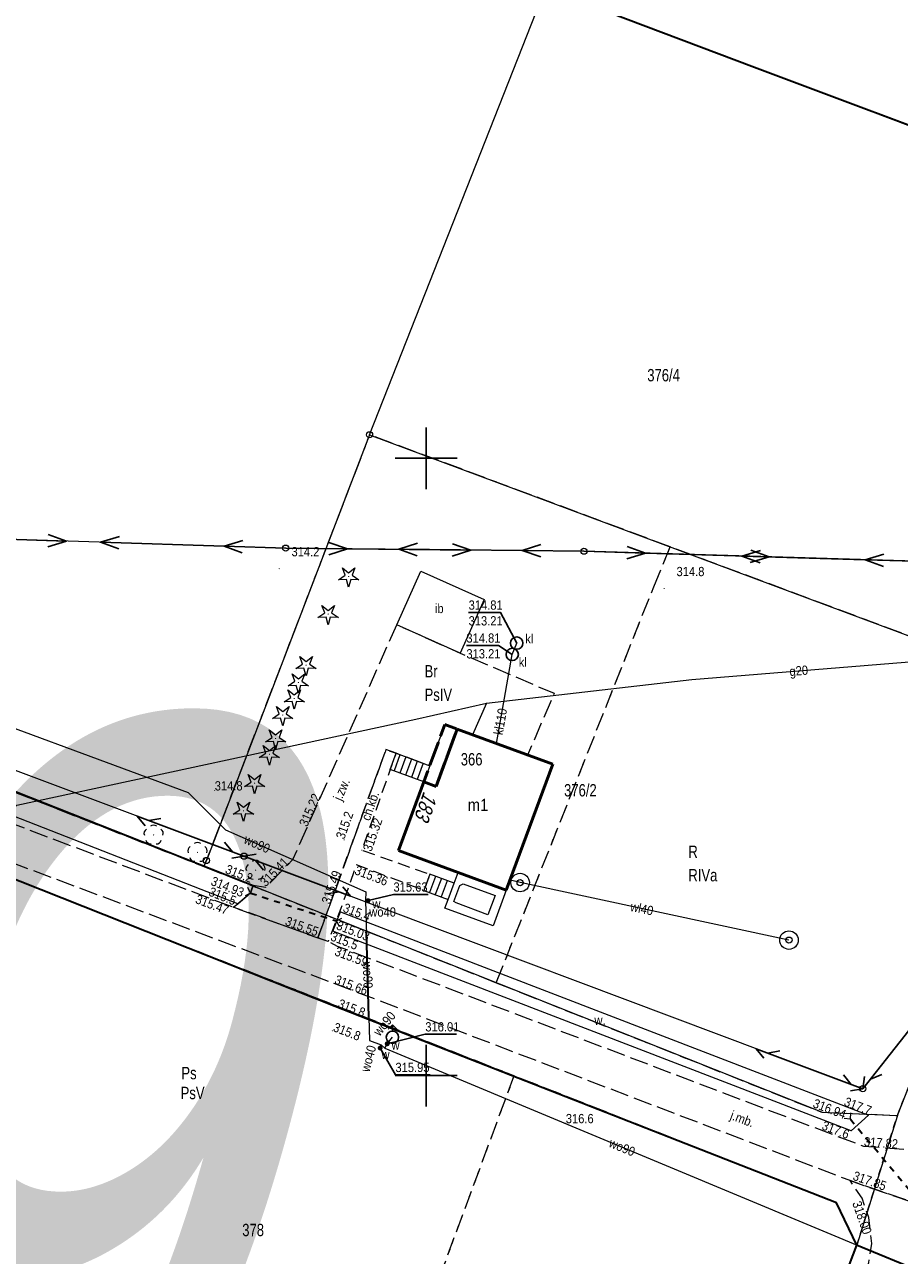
# Model space of a CAD drawing. Header units: metres. Extents: x 7523615 to 7533948, y 5492686 to 5502120.
# Tile 198 of 256: x 7531417 to 7531488, y 5496935 to 5497035. Entities that reach past the tile are written whole.
import ezdxf
from ezdxf.enums import TextEntityAlignment as Align

# ---------------------------------------------------------------- set-up
doc = ezdxf.new("R2010")
doc.units = ezdxf.units.M
for name, pattern in [('1.0_0.5', [1.5, 1, -0.5]), ('1.5_0.5', [2, 1.5, -0.5]), ('2.0_0.5', [2.5, 2, -0.5]), ('219-500', [0]), ('egkk-500', [2, 1.5, -0.5]), ('egug-500', [1, 0.5, -0.5]), ('otkz_500', [1, 0.5, -0.5]), ('suep_nn_500', [0]), ('sutp_500', [0])]:
    doc.linetypes.add(name, pattern=pattern)
doc.layers.get('0').update_dxf_attribs({"color": 2, "lineweight": 5})
doc.styles.get("Standard").update_dxf_attribs({"font": 'Working1250', "width": 0.75})
doc.linetypes.add('902-500', pattern='A,3.75,0,[1,ksztalty.shx,S=0.5,R=0,X=0,Y=0],3.75', length=7.5)

# ---------------------------------------------------------------- blocks, each defined once
blk = doc.blocks.new('202')
at = {"color": 0, "linetype": 'Continuous', "lineweight": 0}
blk.add_circle((0, 0), 0.25, dxfattribs=at)
blk = doc.blocks.new('203')
at = {"linetype": 'Continuous', "lineweight": 0}
h = blk.add_hatch(color=0, dxfattribs=at)
edge = h.paths.add_edge_path()
edge.add_arc((0, 0), 0.045, 0, 360)
blk = doc.blocks.new('PW01')
at = {"linetype": 'Continuous', "lineweight": 13}
h = blk.add_hatch(color=0, dxfattribs=at)
edge = h.paths.add_edge_path()
edge.add_arc((0, 0), 0.045, 0, 360)
blk = doc.blocks.new('US15')
at = {"color": 0, "linetype": 'Continuous', "lineweight": 13}
blk.add_circle((0, 0), 0.25, dxfattribs=at)
blk = doc.blocks.new('OP011')
at = {"linetype": 'Continuous', "lineweight": 13}
h = blk.add_hatch(color=0, dxfattribs=at)
edge = h.paths.add_edge_path()
edge.add_arc((0, 0), 0.05, 0, 360)
at = {"color": 0, "linetype": 'Continuous', "lineweight": 13}
for p, q in [((-0.828, -0.268), (-0.283, 0.093)), ((-0.283, 0.093), (-0.512, 0.706)), ((-0.512, 0.706), (0, 0.299)), ((0, 0.299), (0.512, 0.706)), ((0.512, 0.706), (0.283, 0.093)), ((0.283, 0.093), (0.828, -0.268)), ((-0.175, -0.24), (-0.828, -0.268)), ((0, -0.87), (-0.175, -0.24)), ((0.175, -0.24), (0, -0.87)), ((0.828, -0.268), (0.175, -0.24))]:
    blk.add_line(p, q, dxfattribs=at)
blk = doc.blocks.new('OP021')
at = {"linetype": 'Continuous', "lineweight": 13}
h = blk.add_hatch(color=0, dxfattribs=at)
edge = h.paths.add_edge_path()
edge.add_arc((0, 0), 0.05, 0, 360)
at = {"color": 0, "linetype": 'Continuous', "lineweight": 13}
for centre, start, end in [((-0.38, 0.124), 121.308, 202.548), ((0, 0.4), 49.272, 130.728), ((0.38, 0.124), 337.452, 58.692), ((-0.235, -0.324), 193.221, 274.871), ((0.235, -0.324), 265.129, 346.779)]:
    blk.add_arc(centre, 0.4, start, end, dxfattribs=at)
blk = doc.blocks.new('SUKM')
at = {"color": 0, "linetype": 'Continuous'}
blk.add_circle((0, 0), 0.5, dxfattribs=at)
blk = doc.blocks.new('US13')
at = {"color": 0, "linetype": 'Continuous', "lineweight": 13}
for radius in [0.75, 0.25]:
    blk.add_circle((0, 0), radius, dxfattribs=at)
blk = doc.blocks.new('SUWH')
at = {"color": 0, "linetype": 'Continuous'}
for p in [(-0.354, 0.646), (0, 0.5), (0.354, 0.646)]:
    blk.add_line(p, (0, 1), dxfattribs=at)
blk.add_circle((0, 0), 0.5, dxfattribs=at)
blk = doc.blocks.new('US25')
at = {"linetype": 'Continuous', "lineweight": 0}
h = blk.add_hatch(color=0, dxfattribs=at)
edge = h.paths.add_edge_path()
edge.add_arc((0, 0), 0.2, 0, 360)
blk = doc.blocks.new('SUEP1')
at = {"color": 0, "linetype": 'Continuous'}
for p, q in [((0, 0), (5, 0)), ((5, 0), (3.5, 0.5)), ((5, 0), (3.5, -0.5)), ((5, 0), (15, 0)), ((15, 0), (13.5, 0.5)), ((15, 0), (13.5, -0.5))]:
    blk.add_line(p, q, dxfattribs=at)
blk = doc.blocks.new('SUTP')
at = {"color": 0, "linetype": 'Continuous'}
for p, q in [((0, 0), (0.866, 0.5)), ((0, 0), (9.232, 0)), ((1.866, -0.5), (1, 0)), ((7.366, -0.5), (8.232, 0)), ((9.232, 0), (8.366, 0.5))]:
    blk.add_line(p, q, dxfattribs=at)
blk = doc.blocks.new('IB05')
at = {"color": 0, "linetype": 'Continuous', "lineweight": 13}
for q in [(0.354, 0.354), (0.354, -0.354)]:
    blk.add_line((0, 0), q, dxfattribs=at)
blk = doc.blocks.new('RAMKA500K')
at = {"color": 0}
for p, q in [((247.5, 250), (252.5, 250)), ((250, 247.5), (250, 250)), ((250, 197.5), (250, 202.5)), ((247.5, 200), (252.5, 200)), ((250, 0), (250, 2.5)), ((247.5, 0), (252.5, 0))]:
    blk.add_line(p, q, dxfattribs=at)

msp = doc.modelspace()

# ---------------------------------------------------------------- linework, layer by layer
at = {"layer": '217-kontur klasyfikacyjny', "color": 7, "linetype": 'egkk-500', "lineweight": 18, "flags": 128}
for points in [[(7531445.41, 5497001.9), (7531432, 5496966.93)], [(7531469.77, 5496992.82), (7531445.41, 5497001.9)], [(7531468.43, 5496989.58), (7531469.77, 5496992.82)], [(7531501.64, 5496980.94), (7531469.77, 5496992.82)], [(7531455.68, 5496957.52), (7531468.43, 5496989.58)], [(7531377.28, 5496988.4), (7531432, 5496966.93)], [(7531488.17, 5496946.77), (7531501.64, 5496980.94)], [(7531432, 5496966.93), (7531455.68, 5496957.52)], [(7531457.11, 5496949.98), (7531415.39, 5496966.38)], [(7531455.68, 5496957.52), (7531482.05, 5496947.03)], [(7531457.11, 5496949.98), (7531445.38, 5496918.27)], [(7531483.24, 5496939.7), (7531457.11, 5496949.98)], [(7531482.05, 5496947.03), (7531488.17, 5496946.77)], [(7531484.89, 5496936.26), (7531483.24, 5496939.7)], [(7531474.11, 5496907.87), (7531484.89, 5496936.26)]]:
    msp.add_lwpolyline(points, dxfattribs=at)
at = {"layer": '218-kontur użytku gruntowego', "color": 7, "linetype": 'egug-500', "lineweight": 18, "flags": 128}
for points in [[(7531445.41, 5497001.9), (7531432, 5496966.93)], [(7531469.77, 5496992.82), (7531445.41, 5497001.9)], [(7531468.43, 5496989.58), (7531469.77, 5496992.82)], [(7531501.64, 5496980.94), (7531469.77, 5496992.82)], [(7531455.68, 5496957.52), (7531468.43, 5496989.58)], [(7531432, 5496966.93), (7531377.28, 5496988.4)], [(7531488.17, 5496946.77), (7531501.64, 5496980.94)], [(7531432, 5496966.93), (7531455.68, 5496957.52)], [(7531457.11, 5496949.98), (7531415.39, 5496966.38)], [(7531455.68, 5496957.52), (7531482.05, 5496947.03)], [(7531457.11, 5496949.98), (7531445.38, 5496918.27)], [(7531483.24, 5496939.7), (7531457.11, 5496949.98)], [(7531482.05, 5496947.03), (7531488.17, 5496946.77)], [(7531484.89, 5496936.26), (7531488.17, 5496946.77)], [(7531484.89, 5496936.26), (7531483.24, 5496939.7)], [(7531474.11, 5496907.87), (7531484.89, 5496936.26)]]:
    msp.add_lwpolyline(points, dxfattribs=at)
at = {"layer": '219-działka ewidencyjna', "color": 3, "linetype": '219-500', "lineweight": 18, "flags": 128}
for points in [[(7531445.41, 5497001.9), (7531459.67, 5497038.07)], [(7531459.67, 5497038.07), (7531515.5, 5497016.98)], [(7531445.41, 5497001.9), (7531432.2, 5496967.42)], [(7531445.41, 5497001.9), (7531501.64, 5496980.94)], [(7531432, 5496966.93), (7531371.92, 5496990.51)], [(7531488.17, 5496946.77), (7531501.64, 5496980.94)], [(7531432, 5496966.93), (7531432.2, 5496967.42)], [(7531482.05, 5496947.03), (7531432, 5496966.93)], [(7531415.39, 5496966.38), (7531483.24, 5496939.7)], [(7531482.05, 5496947.03), (7531488.17, 5496946.77)], [(7531488.17, 5496946.77), (7531484.89, 5496936.26)], [(7531483.24, 5496939.7), (7531484.89, 5496936.26)], [(7531474.11, 5496907.87), (7531484.89, 5496936.26)]]:
    msp.add_lwpolyline(points, dxfattribs=at)
at = {"layer": '312-budynek ewidencyjny', "color": 7, "linetype": 'CONTINUOUS', "lineweight": 50, "flags": 128}
for points in [[(7531450.8, 5496973.42), (7531452.51, 5496978.07)], [(7531452.51, 5496978.07), (7531460.25, 5496975.21)], [(7531460.25, 5496975.21), (7531456.49, 5496965.01)], [(7531447.76, 5496968.23), (7531449.81, 5496973.78)], [(7531449.81, 5496973.78), (7531450.8, 5496973.42)], [(7531452.58, 5496966.45), (7531447.76, 5496968.23)], [(7531456.49, 5496965.01), (7531452.58, 5496966.45)]]:
    msp.add_lwpolyline(points, dxfattribs=at)
at = {"layer": '352-schody', "color": 7, "linetype": 'CONTINUOUS', "lineweight": 18, "flags": 128}
for points in [[(7531449.81, 5496973.78), (7531447.08, 5496974.79), (7531447.56, 5496976.1), (7531450.29, 5496975.09)], [(7531449.81, 5496973.78), (7531447.08, 5496974.79), (7531447.56, 5496976.1), (7531450.29, 5496975.09)], [(7531452.26, 5496965.58), (7531450.29, 5496966.3), (7531449.81, 5496964.99), (7531451.78, 5496964.27)], [(7531452.26, 5496965.58), (7531450.29, 5496966.3), (7531449.81, 5496964.99), (7531451.78, 5496964.27)]]:
    msp.add_lwpolyline(points, close=True, dxfattribs=at)
for points in [[(7531447.873, 5496975.984), (7531447.393, 5496974.674)], [(7531448.342, 5496975.811), (7531447.862, 5496974.501)], [(7531448.811, 5496975.637), (7531448.331, 5496974.327)], [(7531449.28, 5496975.464), (7531448.799, 5496974.154)], [(7531449.749, 5496975.29), (7531449.268, 5496973.98)], [(7531450.768, 5496966.125), (7531450.266, 5496964.823)], [(7531451.238, 5496965.954), (7531450.736, 5496964.652)], [(7531451.708, 5496965.782), (7531451.205, 5496964.48)]]:
    msp.add_lwpolyline(points, dxfattribs=at)
at = {"layer": 'blok - nawis', "color": 7, "linetype": '2.0_0.5', "lineweight": 50, "flags": 128}
msp.add_lwpolyline([(7531450.8, 5496973.42), (7531449.81, 5496973.78), (7531450.29, 5496975.09), (7531451.52, 5496978.43), (7531452.51, 5496978.07)], close=True, dxfattribs=at)
at = {"layer": 'chodnik', "color": 7, "linetype": '1.0_0.5', "lineweight": 18, "flags": 128}
msp.add_lwpolyline([(7531441.22, 5496961.15), (7531442.2, 5496963.83), (7531446.74, 5496976.4), (7531447.56, 5496976.1), (7531447.08, 5496974.79), (7531444.79, 5496968.26), (7531450.29, 5496966.3), (7531449.81, 5496964.99), (7531444.35, 5496967.07), (7531443.08, 5496963.52), (7531442.06, 5496960.86)], close=True, dxfattribs=at)
at = {"layer": 'inna budowla', "color": 7, "linetype": 'CONTINUOUS', "lineweight": 18, "flags": 128}
msp.add_lwpolyline([(7531452.74, 5496984.22), (7531447.62, 5496986.52), (7531449.57, 5496990.86), (7531454.69, 5496988.56)], close=True, dxfattribs=at)
at = {"layer": 'jezdnia', "color": 7, "linetype": '1.5_0.5', "lineweight": 18, "flags": 128}
for points in [[(7531304.36, 5497014.48), (7531314.53, 5497009.94), (7531330.01, 5497004.34), (7531336.57, 5497001.59), (7531355.29, 5496994.2), (7531370.53, 5496988.17), (7531374.03, 5496986.81), (7531388.52, 5496981.17), (7531412.3, 5496971.99), (7531434.36, 5496963.65), (7531441.22, 5496961.15), (7531442.06, 5496960.86), (7531442.8, 5496960.49), (7531485.44, 5496944.28), (7531488.81, 5496944.03), (7531491.75, 5496942.43), (7531495.49, 5496940.47), (7531494.58, 5496937.9), (7531491.72, 5496938.91), (7531489.4, 5496939.74), (7531484.35, 5496941.49), (7531442.51, 5496957.47), (7531411.58, 5496969.06), (7531387.55, 5496978.28), (7531386.96, 5496978.53), (7531386.36, 5496978.48), (7531385.92, 5496977.59), (7531384.58, 5496978.17), (7531384.61, 5496979.19), (7531384.25, 5496979.59), (7531369.86, 5496985.24), (7531357.1, 5496990.25), (7531335.25, 5496998.89), (7531320.97, 5497005.04), (7531316.19, 5497006.59), (7531313.91, 5497007.04), (7531312.12, 5497006.26), (7531310.86, 5497004.88), (7531310.31, 5497002.44)], [(7531434.36, 5496963.65), (7531434.73, 5496963.91), (7531435.77, 5496964.78), (7531435.99, 5496965.43), (7531437, 5496965.25), (7531439.21, 5496967.51), (7531440.36, 5496970.1), (7531447.62, 5496986.52), (7531452.74, 5496984.22), (7531460.36, 5496980.96), (7531458.22, 5496975.96), (7531452.51, 5496978.07), (7531451.52, 5496978.43), (7531450.29, 5496975.09), (7531447.56, 5496976.1), (7531446.74, 5496976.4), (7531442.2, 5496963.83), (7531441.22, 5496961.15)], [(7531341.96, 5496579.6), (7531344.59, 5496580.12), (7531346.31, 5496581.03), (7531347.83, 5496582.66), (7531349.41, 5496584.93), (7531350.61, 5496587.16), (7531351.65, 5496589.58), (7531353.55, 5496594.28), (7531357.67, 5496605.28), (7531360, 5496611.11), (7531365.31, 5496624.85), (7531368.19, 5496632.12), (7531373.35, 5496645.09), (7531375.76, 5496651.1), (7531381.13, 5496664.87), (7531385.31, 5496675.12), (7531391.32, 5496690.1), (7531396.56, 5496703.03), (7531405.31, 5496724.6), (7531407.97, 5496731.01), (7531416.15, 5496751.28), (7531419.26, 5496759.65), (7531424.16, 5496773.08), (7531428.9, 5496786.45), (7531431, 5496792.43), (7531433.3, 5496798.63), (7531436.54, 5496806.92), (7531442.07, 5496820.55), (7531446.62, 5496832.02), (7531452.91, 5496847.86), (7531456.18, 5496856.59), (7531460.71, 5496869.22), (7531465.25, 5496881.35), (7531469.06, 5496890.51), (7531472.01, 5496897.89), (7531474.58, 5496904.41), (7531479.36, 5496916.71), (7531483.59, 5496928.01), (7531485.86, 5496934.87), (7531486.1, 5496936.4), (7531485.86, 5496938.5), (7531485.31, 5496940.07), (7531484.35, 5496941.49), (7531489.4, 5496939.74), (7531491.72, 5496938.91), (7531490.57, 5496937.32), (7531489.13, 5496933.17), (7531486.68, 5496926.19), (7531482.85, 5496915.85), (7531475.29, 5496896.55), (7531472.6, 5496889.73), (7531468.43, 5496879.62), (7531464.26, 5496868.62), (7531459.37, 5496854.94), (7531456.4, 5496847.02), (7531449.75, 5496830.29), (7531445.43, 5496819.38), (7531439.75, 5496805.4), (7531436.71, 5496797.75), (7531431.93, 5496784.33), (7531427.53, 5496772.12), (7531422.45, 5496758.05), (7531419.49, 5496750.15), (7531411.06, 5496729.22), (7531408.69, 5496723.33), (7531407.94, 5496721.49), (7531400.15, 5496702.46), (7531394.46, 5496688.3), (7531388.65, 5496674.01), (7531384.58, 5496664.05), (7531382.38, 5496658.3), (7531379.12, 5496649.69), (7531379.4, 5496649.04), (7531379.98, 5496648.65), (7531378.52, 5496645.05), (7531378.22, 5496644.07), (7531377.49, 5496644.35), (7531376.87, 5496644.08), (7531371.89, 5496631.58), (7531371.99, 5496630.99), (7531372.34, 5496630.55), (7531369.64, 5496623.82), (7531368.68, 5496623.49), (7531360.98, 5496603.81), (7531356.99, 5496593.34), (7531355.79, 5496590.18), (7531355.91, 5496588.9), (7531354.27, 5496584.95), (7531352.9, 5496582.9), (7531351.75, 5496581.87), (7531350.95, 5496580.13), (7531350.64, 5496577.58), (7531350.63, 5496575.39), (7531345.31, 5496578.28)]]:
    msp.add_lwpolyline(points, close=True, dxfattribs=at)
at = {"layer": 'obudowa ochronna przewodu', "color": 7, "linetype": 'CONTINUOUS', "lineweight": 35, "flags": 128}
for points in [[(7531445.36, 5496954.72), (7531445.16, 5496961.62)], [(7531490.23, 5496934.04), (7531484.87, 5496936.27)]]:
    msp.add_lwpolyline(points, dxfattribs=at)
at = {"layer": 'ogrodzenie trwałe', "color": 7, "linetype": '902-500', "lineweight": 35, "flags": 128}
for points in [[(7531356.86, 5497076.96), (7531381.3, 5497067.63), (7531476.61, 5497031.69), (7531515.2, 5497017.2), (7531519.7, 5497029.21)], [(7531484.89, 5496936.26), (7531483.24, 5496939.7), (7531442.64, 5496955.58), (7531415.39, 5496966.38)], [(7531484.89, 5496936.26), (7531483.24, 5496939.7)], [(7531474.11, 5496907.87), (7531484.89, 5496936.26)]]:
    msp.add_lwpolyline(points, dxfattribs=at)
at = {"layer": 'przepust', "color": 7, "linetype": 'otkz_500', "lineweight": 35, "flags": 128}
for points in [[(7531435.77, 5496964.78), (7531442.73, 5496962.52)], [(7531484.36, 5496946.47), (7531491.77, 5496937.59)]]:
    msp.add_lwpolyline(points, dxfattribs=at)
at = {"layer": 'przewód elektroenergetyczny niskiego napięcia', "color": 1, "linetype": 'suep_nn_500', "lineweight": 18, "flags": 128}
for points in [[(7531438.62, 5496992.72), (7531405.86, 5496993.77)], [(7531462.78, 5496992.47), (7531438.62, 5496992.72)], [(7531490.56, 5496991.63), (7531462.78, 5496992.47)]]:
    msp.add_lwpolyline(points, dxfattribs=at)
at = {"layer": 'przewód gazowy', "color": 7, "linetype": 'CONTINUOUS', "lineweight": 18, "flags": 128}
for points in [[(7531411.75, 5496966.47), (7531416.83, 5496971.9), (7531449.15, 5496978.88), (7531454.88, 5496980.16), (7531471.52, 5496982.09), (7531503.1, 5496984.64), (7531509.51, 5496985.48), (7531518.79, 5496985.42)], [(7531454.88, 5496980.16), (7531453.76, 5496977.61)]]:
    msp.add_lwpolyline(points, dxfattribs=at)
at = {"layer": 'przewód kanalizacyjny', "color": 7, "linetype": 'CONTINUOUS', "lineweight": 18, "flags": 128}
msp.add_lwpolyline([(7531455.69, 5496976.89), (7531456.34, 5496980.56), (7531456.97, 5496984.11), (7531457.33, 5496985.03)], dxfattribs=at)
at = {"layer": 'przewód telekomunikacyjny napowietrzny', "color": 30, "linetype": 'sutp_500', "lineweight": 18, "flags": 128}
for points in [[(7531435.24, 5496967.77), (7531404.89, 5496979.13)], [(7531507.02, 5496976.47), (7531485.37, 5496948.93)], [(7531485.37, 5496948.93), (7531435.24, 5496967.77)]]:
    msp.add_lwpolyline(points, dxfattribs=at)
at = {"layer": 'przewód wodociągowy', "color": 7, "linetype": 'CONTINUOUS', "lineweight": 18, "flags": 128}
for points in [[(7531356.8, 5497000.42), (7531357.39, 5497000.26), (7531386.89, 5496989.12), (7531430.72, 5496972.92), (7531433.73, 5496969.89), (7531445.1, 5496964.89), (7531445.09, 5496964.17), (7531445.42, 5496952.83), (7531446.34, 5496952.49), (7531446.64, 5496952.21), (7531498.25, 5496930.7), (7531511.92, 5496972.3)], [(7531479.39, 5496960.97), (7531457.61, 5496965.63), (7531456.79, 5496965.83)], [(7531445.09, 5496964.17), (7531445.29, 5496964.17)], [(7531446.64, 5496952.21), (7531446.84, 5496952.57), (7531447.27, 5496953.1)], [(7531446.27, 5496952.23), (7531446.34, 5496952.49)]]:
    msp.add_lwpolyline(points, dxfattribs=at)
at = {"layer": 'rzędna-Atr2', "color": 7, "flags": 128}
for points in [[(7531457.33, 5496985.03), (7531456.03, 5496987.5), (7531453.437, 5496987.5)], [(7531456.97, 5496984.11), (7531455.85, 5496984.83), (7531453.257, 5496984.83)], [(7531445.29, 5496964.17), (7531447.35, 5496964.66), (7531450.172, 5496964.66)], [(7531446.84, 5496952.57), (7531449.93, 5496953.34), (7531452.454, 5496953.34)], [(7531446.27, 5496952.23), (7531447.51, 5496950.05), (7531450.332, 5496950.05)]]:
    msp.add_lwpolyline(points, dxfattribs=at)
at = {"layer": 'rów przydrożny (poligon)', "color": 7, "linetype": 'CONTINUOUS', "lineweight": 18, "flags": 128}
for points in [[(7531377.2, 5496986.84), (7531377.76, 5496988.31), (7531389.69, 5496983.71), (7531435.99, 5496965.43), (7531435.77, 5496964.78), (7531434.73, 5496963.91), (7531388.73, 5496981.88)], [(7531443.05, 5496963.25), (7531485.84, 5496946.79), (7531484.43, 5496945.53), (7531442.43, 5496961.69)]]:
    msp.add_lwpolyline(points, close=True, dxfattribs=at)
at = {"layer": 'taras', "color": 0, "lineweight": 18}
for p, q in [((7531452.26, 5496965.58), (7531452.58, 5496966.45)), ((7531452.58, 5496966.45), (7531456.49, 5496965.01)), ((7531451.77, 5496964.26), (7531452.26, 5496965.58)), ((7531452.238, 5496964.086), (7531452.729, 5496965.407)), ((7531452.729, 5496965.407), (7531452.999, 5496965.542)), ((7531452.999, 5496965.542), (7531455.58, 5496964.591)), ((7531456.49, 5496965.01), (7531455.42, 5496962.12)), ((7531451.51, 5496963.56), (7531451.77, 5496964.26)), ((7531452.421, 5496963.979), (7531452.238, 5496964.086)), ((7531455.003, 5496963.026), (7531452.421, 5496963.979)), ((7531455.58, 5496964.591), (7531455.003, 5496963.026)), ((7531455.42, 5496962.12), (7531451.51, 5496963.56))]:
    msp.add_line(p, q, dxfattribs=at)

# ---------------------------------------------------------------- block references
at = {"layer": '202-punkt graniczny', "color": 7, "linetype": 'CONTINUOUS', "lineweight": 18}
for p in [(7531445.41, 5497001.9), (7531432.2, 5496967.42)]:
    msp.add_blockref('202', p, dxfattribs=at)
at = {"layer": '203-punkt graniczny', "color": 3, "linetype": 'CONTINUOUS', "lineweight": 18}
for p in [(7531432, 5496966.93), (7531482.05, 5496947.03), (7531488.17, 5496946.77), (7531483.24, 5496939.7), (7531484.89, 5496936.26)]:
    msp.add_blockref('203', p, dxfattribs=at)
at = {"layer": 'drzewo iglaste', "color": 7, "linetype": 'CONTINUOUS', "lineweight": 18}
for p in [(7531443.72, 5496990.43), (7531442.06, 5496987.38), (7531440.27, 5496983.24), (7531439.65, 5496981.84), (7531439.31, 5496980.54), (7531438.38, 5496979.2), (7531437.8, 5496977.3), (7531437.3, 5496976.02), (7531436.1, 5496973.68), (7531435.2, 5496971.44)]:
    msp.add_blockref('OP011', p, dxfattribs=at)
at = {"layer": 'drzewo liściaste', "color": 7, "linetype": 'CONTINUOUS', "lineweight": 18}
for p in [(7531427.92, 5496969.49), (7531431.47, 5496968.08), (7531436.18, 5496966.63)]:
    msp.add_blockref('OP021', p, dxfattribs=at)
at = {"layer": 'hydrant', "color": 7, "linetype": 'CONTINUOUS', "lineweight": 18}
msp.add_blockref('SUWH', (7531447.27, 5496953.1), dxfattribs=at)
at = {"layer": 'osadnik  szambo', "color": 7, "linetype": 'CONTINUOUS', "lineweight": 18}
for p in [(7531457.33, 5496985.03), (7531456.97, 5496984.11)]:
    msp.add_blockref('SUKM', p, dxfattribs=at)
at = {"layer": 'pikieta naturalna', "color": 7, "linetype": 'CONTINUOUS', "lineweight": 13}
for p in [(7531438.09, 5496991.06), (7531469.28, 5496989.45), (7531432.87, 5496973.09), (7531443.36, 5496969.09), (7531435.99, 5496965.43), (7531434.73, 5496963.91), (7531443.05, 5496963.25), (7531442.43, 5496961.69), (7531442.64, 5496955.58), (7531442.4, 5496953.62), (7531461.31, 5496946.14), (7531485.84, 5496946.79), (7531484.43, 5496945.53)]:
    msp.add_blockref('PW01', p, dxfattribs=at)
at = {"layer": 'pikieta sztuczna', "color": 7, "linetype": 'CONTINUOUS', "lineweight": 13}
for p in [(7531440.36, 5496970.1), (7531444.79, 5496968.26), (7531444.35, 5496967.07), (7531437, 5496965.25), (7531435.77, 5496964.78), (7531434.36, 5496963.65), (7531442.2, 5496963.83), (7531442.73, 5496962.52), (7531441.22, 5496961.15), (7531442.8, 5496960.49), (7531442.51, 5496957.47), (7531484.36, 5496946.47), (7531485.44, 5496944.28), (7531484.35, 5496941.49), (7531485.31, 5496940.07)]:
    msp.add_blockref('PW01', p, dxfattribs=at)
at = {"layer": 'przepust', "color": 7, "linetype": 'CONTINUOUS', "lineweight": 35}
for p, rotation in [((7531435.77, 5496964.78), 522.011), ((7531442.73, 5496962.52), 342.011), ((7531484.36, 5496946.47), 489.844)]:
    msp.add_blockref('IB05', p, dxfattribs=dict(at, rotation=rotation))
at = {"layer": 'przewód elektroenergetyczny niskiego napięcia', "color": 1, "linetype": 'CONTINUOUS', "lineweight": 18}
for p, rotation in [((7531405.86, 5496993.77), 358.164), ((7531438.62, 5496992.72), 178.164), ((7531438.62, 5496992.72), 359.407), ((7531462.78, 5496992.47), 179.407), ((7531462.78, 5496992.47), 358.268), ((7531490.56, 5496991.63), 178.268)]:
    msp.add_blockref('SUEP1', p, dxfattribs=dict(at, rotation=rotation))
at = {"layer": 'przewód telekomunikacyjny napowietrzny', "color": 30, "linetype": 'CONTINUOUS', "lineweight": 18}
for p, rotation in [((7531435.24, 5496967.77), 159.479), ((7531435.24, 5496967.77), 339.403), ((7531485.37, 5496948.93), 51.828), ((7531485.37, 5496948.93), 159.403)]:
    msp.add_blockref('SUTP', p, dxfattribs=dict(at, rotation=rotation))
at = {"layer": 'rzędna', "color": 7, "linetype": 'CONTINUOUS', "lineweight": 18}
for p in [(7531457.33, 5496985.03), (7531456.97, 5496984.11), (7531445.29, 5496964.17), (7531446.27, 5496952.23), (7531446.84, 5496952.57)]:
    msp.add_blockref('PW01', p, dxfattribs=at)
at = {"layer": 'studnia zwykła', "color": 7, "linetype": 'CONTINUOUS', "lineweight": 18}
for p in [(7531457.61, 5496965.63), (7531479.39, 5496960.97)]:
    msp.add_blockref('US13', p, dxfattribs=at)
at = {"layer": 'słup przewodów napowietrznych', "color": 7, "linetype": 'CONTINUOUS', "lineweight": 18}
for p in [(7531438.62, 5496992.72), (7531462.78, 5496992.47), (7531435.24, 5496967.77), (7531485.37, 5496948.93)]:
    msp.add_blockref('US15', p, dxfattribs=at)
at = {"layer": 'Wstawianie ramki sekcyjnej z opisem', "color": 7, "linetype": 'CONTINUOUS', "lineweight": 13}
for p in [(7531200, 5497000), (7531200, 5496750)]:
    msp.add_blockref('RAMKA500K', p, dxfattribs=at)
at = {"layer": 'zasuwa lub zawór', "color": 7, "linetype": 'CONTINUOUS', "lineweight": 18}
for p in [(7531445.29, 5496964.17), (7531446.27, 5496952.23), (7531446.84, 5496952.57)]:
    msp.add_blockref('US25', p, dxfattribs=at)

# ---------------------------------------------------------------- texts
at = {"layer": '209-oznaczenie konturu klasyfikacyjnego', "color": 7, "linetype": 'CONTINUOUS', "lineweight": 18, "width": 0.79}
for s, p in [('PsIV', (7531449.87, 5496981.35)), ('RIVa', (7531471.24, 5496966.73)), ('PsV', (7531430.11, 5496949.09))]:
    msp.add_text(s, height=1, dxfattribs=at).set_placement(p, align=Align.TOP_LEFT)
at = {"layer": '210-oznaczenie konturu użytku gruntowego', "color": 7, "linetype": 'CONTINUOUS', "lineweight": 18, "width": 0.79}
for s, p in [('Br', (7531449.87, 5496982.25)), ('R', (7531471.24, 5496967.63)), ('Ps', (7531430.17, 5496949.7))]:
    msp.add_text(s, height=1, dxfattribs=at).set_placement(p)
at = {"layer": '211-numer działki ewidencyjnej', "color": 3, "linetype": 'CONTINUOUS', "lineweight": 18, "width": 0.79}
for s, p in [('376/4', (7531467.91, 5497007.23)), ('376/2', (7531461.17, 5496973.61)), ('378', (7531435.1, 5496937.99))]:
    msp.add_text(s, height=1, dxfattribs=at).set_placement(p, align=Align.TOP_LEFT)
at = {"layer": '238-Punkt adresowy budynku', "color": 7, "linetype": 'CONTINUOUS', "lineweight": 25, "oblique": 15, "width": 0.79}
msp.add_text('183', height=1.25, rotation=-110.271, dxfattribs=at).set_placement((7531449.43, 5496972.04), align=Align.CENTER)
at = {"layer": '312-oznaczenie budynku ewidencyjnego', "color": 7, "linetype": 'CONTINUOUS', "lineweight": 18, "width": 0.79}
msp.add_text('366', height=1, dxfattribs=at).set_placement((7531452.8, 5496975.12))
at = {"layer": '312-oznaczenie budynku ewidencyjnego-Atr117', "color": 7, "width": 0.9}
msp.add_text('m1', height=1, dxfattribs=at).set_placement((7531454.2, 5496971.92), align=Align.MIDDLE_CENTER)
at = {"layer": '995-Tekst dodatkowy duży', "color": 6, "linetype": 'CONTINUOUS', "lineweight": 35, "oblique": 15, "width": 0.79}
msp.add_text('29', height=68.359, dxfattribs=at).set_placement((7531352.49, 5496910.37))
at = {"layer": 'chodnik-Atr17', "color": 7, "width": 0.9}
msp.add_text('ch.kb.', height=0.75, rotation=70.674, dxfattribs=at).set_placement((7531445.42, 5496970.58))
at = {"layer": 'inna budowla-Atr17', "color": 7, "width": 0.9}
msp.add_text('ib', height=0.75, dxfattribs=at).set_placement((7531450.71, 5496987.46))
at = {"layer": 'jezdnia-Atr17', "color": 7, "width": 0.9}
for s, rotation, p in [('j.zw.', 66.147, (7531443.13, 5496972.2)), ('j.mb.', 339.473, (7531474.56, 5496946.48))]:
    msp.add_text(s, height=0.75, rotation=rotation, dxfattribs=at).set_placement(p)
at = {"layer": 'osadnik  szambo-Atr17', "color": 7, "width": 0.9}
for p in [(7531458.03, 5496985), (7531457.5, 5496983.11)]:
    msp.add_text('kl', height=0.75, dxfattribs=at).set_placement(p)
at = {"layer": 'pikieta naturalna-Atr2', "color": 7, "width": 0.9}
for s, p in [('314.2', (7531439.09, 5496992.06)), ('314.8', (7531470.28, 5496990.45)), ('314.8', (7531432.87, 5496973.09)), ('316.6', (7531461.31, 5496946.14))]:
    msp.add_text(s, height=0.75, dxfattribs=at).set_placement(p)
for s, rotation, p in [('315.2', 70.141, (7531443.36, 5496969.09)), ('315.2', 338.549, (7531433.66, 5496966.42)), ('315.5', 338.269, (7531432.32, 5496964.6)), ('315.4', 338.96, (7531443.2, 5496963.29)), ('315.5', 338.955, (7531442.19, 5496960.97)), ('315.8', 338.638, (7531442.78, 5496955.53)), ('315.8', 338.638, (7531442.4, 5496953.62)), ('317.7', 338.96, (7531483.79, 5496947.58)), ('317.6', 338.955, (7531481.99, 5496945.66))]:
    msp.add_text(s, height=0.75, rotation=rotation, dxfattribs=at).set_placement(p)
at = {"layer": 'pikieta sztuczna-Atr2', "color": 7, "width": 0.9}
for s, rotation, p in [('315.22', 66.147, (7531440.36, 5496970.1)), ('315.32', 70.674, (7531445.56, 5496968.09)), ('315.41', 45.641, (7531437, 5496965.25)), ('315.36', 339.145, (7531444.14, 5496966.33)), ('314.93', 338.269, (7531432.49, 5496965.46)), ('315.49', 70.141, (7531442.2, 5496963.83)), ('315.47', 339.29, (7531431.24, 5496963.99)), ('315.55', 339.977, (7531438.51, 5496962.21)), ('315.03', 338.955, (7531442.66, 5496961.87)), ('315.59', 339.185, (7531442.52, 5496959.76)), ('315.66', 339.1, (7531442.51, 5496957.47)), ('316.94', 338.955, (7531481.26, 5496947.45)), ('317.82', 355.757, (7531485.44, 5496944.28)), ('317.85', 340.887, (7531484.5, 5496941.57))]:
    msp.add_text(s, height=0.75, rotation=rotation, dxfattribs=at).set_placement(p)
msp.add_text('318.00', height=0.75, rotation=289.306, dxfattribs=at).set_placement((7531485.21, 5496939.92), align=Align.TOP_LEFT)
at = {"layer": 'przewód gazowy-Atr1', "color": 7, "width": 0.9}
msp.add_text('g20', height=0.75, rotation=4.616, dxfattribs=at).set_placement((7531479.43, 5496982.73), align=Align.MIDDLE_LEFT)
at = {"layer": 'przewód kanalizacyjny-Atr1', "color": 7, "width": 0.9}
msp.add_text('kl110', height=0.75, rotation=80.018, dxfattribs=at).set_placement((7531455.82, 5496977.61), align=Align.MIDDLE_LEFT)
at = {"layer": 'przewód wodociągowy-Atr1', "color": 7, "width": 0.9}
for s, rotation, p in [('wo90', 336.261, (7531436.3, 5496968.76)), ('wo90', 271.666, (7531445.27, 5496958.14)), ('wo90', 50.947, (7531446.61, 5496954.21)), ('wo40', 74.931, (7531445.32, 5496951.38)), ('wo90', 337.374, (7531465.87, 5496944.19))]:
    msp.add_text(s, height=0.75, rotation=rotation, dxfattribs=at).set_placement(p, align=Align.MIDDLE_CENTER)
msp.add_text('wl40', height=0.75, rotation=-12.077, dxfattribs=at).set_placement((7531466.57, 5496963.71), align=Align.MIDDLE_LEFT)
msp.add_text('wo40', height=0.75, dxfattribs=at).set_placement((7531446.47, 5496963.25), align=Align.MIDDLE_CENTER)
at = {"layer": 'rzędna-Atr2', "color": 7, "width": 0.9}
for s, p in [('314.81', (7531453.437, 5496987.508)), ('314.81', (7531453.257, 5496984.838)), ('315.63', (7531447.35, 5496964.668)), ('316.01', (7531449.93, 5496953.348)), ('315.95', (7531447.51, 5496950.058))]:
    msp.add_text(s, height=0.75, dxfattribs=at).set_placement(p, align=Align.BOTTOM_LEFT)
at = {"layer": 'rzędna-Atr3', "color": 7, "width": 0.9}
for p in [(7531453.437, 5496986.232), (7531453.257, 5496983.562)]:
    msp.add_text('313.21', height=0.75, dxfattribs=at).set_placement(p, align=Align.BOTTOM_LEFT)
at = {"layer": 'rów przydrożny (poligon)-Atr17', "color": 7, "width": 0.9}
msp.add_text('w.', height=0.75, dxfattribs=at).set_placement((7531463.63, 5496954.1))
at = {"layer": 'zasuwa lub zawór-Atr17', "color": 7, "width": 0.9}
for p in [(7531445.97, 5496963.91), (7531447.52, 5496952.48), (7531446.71, 5496951.71)]:
    msp.add_text('w', height=0.75, dxfattribs=at).set_placement(p, align=Align.MIDDLE_CENTER)

doc.saveas('drawing.dxf')
